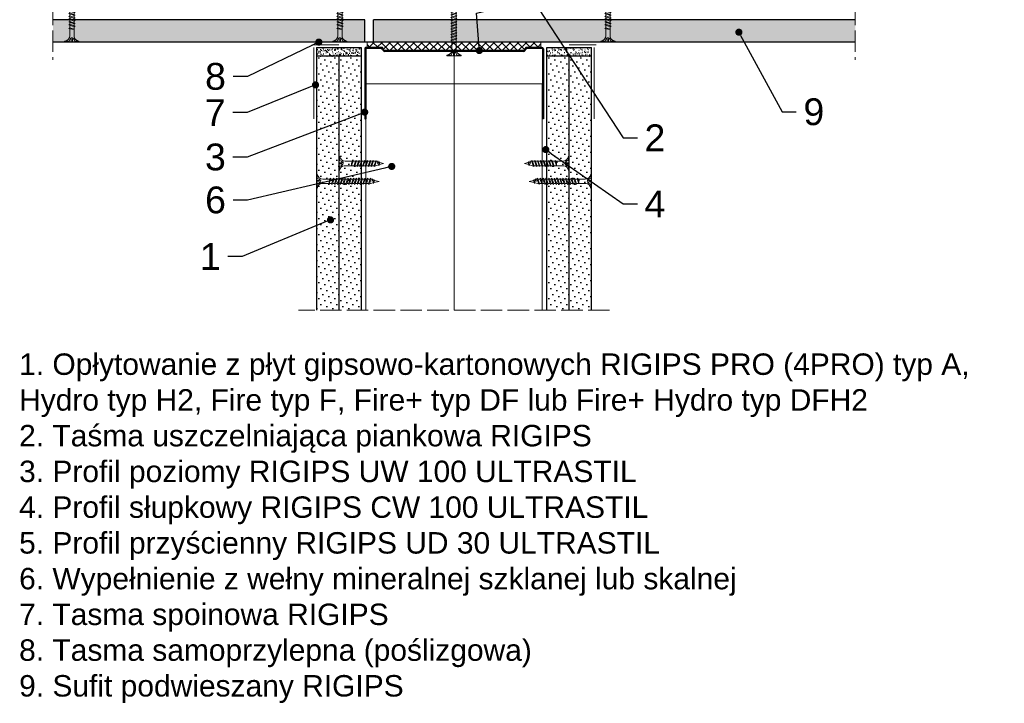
# Model space of a CAD drawing. Header units: millimetres. Extents: x -641 to 2681, y 417 to 2915.
# Tile 13 of 18: x 2130 to 2681, y 417 to 800. Entities that reach past the tile are written whole.
import ezdxf
from ezdxf import colors
from ezdxf.entities.mleader import LeaderData, LeaderLine
from ezdxf.math import Vec2, Vec3

# ---------------------------------------------------------------- set-up
doc = ezdxf.new("R2010")
doc.units = ezdxf.units.MM
doc.linetypes.add('ACAD_ISO02W100', pattern=[15, 12, -3])
for name, color, linetype, lineweight in [('_ISOVER WELNA', 7, 'BATTING', 9), ('_RIGIPS AKCESORIA', 7, 'Continuous', 18), ('_RIGIPS G-K', 7, 'Continuous', 25), ('_RIGIPS PROFIL', 7, 'Continuous', 18), ('KRESKOWANIE', 7, 'Continuous', 9), ('opisy', 7, 'Continuous', 9), ('PRZERYWANA', 7, 'ACAD_ISO02W100', 9)]:
    doc.layers.add(name, color=color, linetype=linetype, lineweight=lineweight)
doc.styles.get("Standard").update_dxf_attribs({"font": 'arial.ttf'})
doc.linetypes.add('BATTING', pattern='A,0.00254,-2.54,[134,ltypeshp.shx,S=2.54,R=0,X=-2.54,Y=0],-5.08,[134,ltypeshp.shx,S=2.54,R=180,X=2.54,Y=0],-2.54', length=10.16254)
pattern_1 = [(225, (-553.889, -221.9974), (1.122532, -3.367596), [0, -3.175])]
pattern_2 = [(225, (-556.889, -221.9974), (1.122532, -3.367596), [0, -3.175])]

# ---------------------------------------------------------------- blocks, each defined once
blk = doc.blocks.new('UW 100 ULTRASTIL')
h = blk.add_hatch()
h.set_pattern_fill('ANSI31', color=256, scale=0.5, style=0)
h.paths.add_polyline_path([(166.82, 2.35), (89.14, 2.35, 0.286951), (88.24, 1.79), (87.91, 1.11, -0.286951), (87.01, 0.55), (78.78, 0.55, -0.414214), (78.53, 0.8), (78.53, 40), (77.98, 40), (77.98, 0.8, 0.414214), (78.78, 0), (87.35, 0, 0.286951), (88.25, 0.56), (88.58, 1.24, -0.286951), (89.48, 1.8), (166.48, 1.8, -0.286951), (167.38, 1.24), (167.71, 0.56, 0.286951), (168.61, 0), (177.18, 0, 0.414214), (177.98, 0.8), (177.98, 40), (177.43, 40), (177.43, 0.8, -0.414214), (177.18, 0.55), (168.95, 0.55, -0.286951), (168.05, 1.11), (167.72, 1.79, 0.286951)])
for p, q in [((77.98, 0.8), (77.98, 40)), ((77.98, 40), (78.53, 40)), ((78.53, 0.8), (78.53, 40)), ((177.43, 0.8), (177.43, 40)), ((177.98, 40), (177.43, 40)), ((177.98, 0.8), (177.98, 40)), ((78.78, 0.55), (87.01, 0.55)), ((78.78, 0), (87.35, 0)), ((87.91, 1.11), (88.24, 1.79)), ((88.25, 0.56), (88.58, 1.24)), ((89.14, 2.35), (166.82, 2.35)), ((89.48, 1.8), (166.48, 1.8)), ((167.71, 0.56), (167.38, 1.24)), ((168.05, 1.11), (167.72, 1.79)), ((168.61, 0), (177.18, 0)), ((168.95, 0.55), (177.18, 0.55))]:
    blk.add_line(p, q)
for centre, radius, start, end in [((78.78, 0.8), 0.8, 180, 270), ((78.78, 0.8), 0.25, 180, 270), ((87.01, 1.55), 1, 270, 334.0435), ((87.35, 1), 1, 270, 334.0435), ((89.14, 1.35), 1, 90, 154.0435), ((89.48, 0.8), 1, 90, 154.0435), ((166.48, 0.8), 1, 25.9565, 90), ((166.82, 1.35), 1, 25.9565, 90), ((168.61, 1), 1, 205.9565, 270), ((168.95, 1.55), 1, 205.9565, 270), ((177.18, 0.8), 0.8, 270, 0), ((177.18, 0.8), 0.25, 270, 0)]:
    blk.add_arc(centre, radius, start, end)
blk = doc.blocks.new('TN 25')
at = {"layer": '_RIGIPS AKCESORIA'}
for p, q in [((0, -0.84), (0, 7.16)), ((0, 7.16), (0.46, 7.16)), ((0.46, 7.16), (0.46, 4.78)), ((0.46, 4.78), (0, 4.78)), ((0, 3.5), (1.77, 3.5)), ((0, 2.83), (1.77, 2.83)), ((0.46, 1.64), (0, 1.64)), ((0.46, -0.84), (0.46, 1.64)), ((1.77, 3.5), (1.77, 4.2)), ((1.77, 2.83), (1.77, 2.18)), ((3.02, 4.46), (8.47, 4.46)), ((7.49, 2.01), (3.55, 2.01)), ((7.12, 4.46), (7.12, 3.18)), ((8.03, 2.01), (7.12, 4.46)), ((7.12, 3.18), (7.65, 1.53)), ((7.65, 1.53), (8.03, 2.01)), ((9.41, 2.01), (8.03, 2.01)), ((8.47, 4.46), (8.79, 5)), ((9.61, 1.51), (8.47, 4.46)), ((8.79, 5), (9.93, 2.01)), ((9, 4.46), (10.1, 4.46)), ((9.93, 2.01), (9.61, 1.51)), ((11.04, 2.01), (9.93, 2.01)), ((10.1, 4.46), (10.41, 5)), ((11.23, 1.51), (10.1, 4.46)), ((10.41, 5), (11.56, 2.01)), ((10.62, 4.46), (11.67, 4.46)), ((11.56, 2.01), (11.23, 1.51)), ((12.61, 2.01), (11.56, 2.01)), ((11.67, 4.46), (11.99, 5)), ((12.81, 1.51), (11.67, 4.46)), ((11.99, 5), (13.14, 2.01)), ((12.2, 4.46), (13.21, 4.46)), ((13.14, 2.01), (12.81, 1.51)), ((14.15, 2.01), (13.14, 2.01)), ((13.21, 4.46), (13.52, 5)), ((14.34, 1.51), (13.21, 4.46)), ((13.52, 5), (14.67, 2.01)), ((13.73, 4.46), (14.8, 4.46)), ((14.67, 2.01), (14.34, 1.51)), ((15.74, 2.01), (14.67, 2.01)), ((14.8, 4.46), (15.12, 5)), ((15.94, 1.51), (14.8, 4.46)), ((15.12, 5), (16.26, 2.01)), ((15.33, 4.46), (16.42, 4.46)), ((16.26, 2.01), (15.94, 1.51)), ((17.36, 2.01), (16.26, 2.01)), ((16.42, 4.46), (16.73, 5)), ((17.55, 1.51), (16.42, 4.46)), ((16.73, 5), (17.88, 2.01)), ((16.94, 4.46), (17.99, 4.46)), ((17.88, 2.01), (17.55, 1.51)), ((18.93, 2.01), (17.88, 2.01)), ((17.99, 4.46), (18.31, 5)), ((19.13, 1.51), (17.99, 4.46)), ((18.31, 5), (19.45, 2.01)), ((18.52, 4.46), (19.68, 4.46)), ((19.45, 2.01), (19.13, 1.51)), ((19.45, 2.01), (20.62, 2.01)), ((19.68, 4.46), (20, 5)), ((20.82, 1.51), (19.68, 4.46)), ((20, 5), (21.14, 2.01)), ((20.21, 4.46), (20.7, 4.46)), ((20.7, 4.46), (22.28, 3.98)), ((21.14, 2.01), (20.82, 1.51)), ((21.14, 2.01), (21.81, 2.12)), ((21.85, 1.83), (21.67, 3.28)), ((21.67, 3.28), (22.14, 2.4)), ((22.14, 2.4), (21.85, 1.83)), ((22.7, 2.36), (22.14, 2.4)), ((22.28, 3.98), (22.56, 4.37)), ((22.7, 2.36), (22.28, 3.98)), ((22.56, 4.37), (23.03, 2.71)), ((23.03, 2.71), (22.7, 2.36)), ((22.71, 3.85), (25, 3.24)), ((25, 3.24), (23.03, 2.71)), ((0, -0.84), (0.46, -0.84))]:
    blk.add_line(p, q, dxfattribs=at)
for centre, major_axis, ratio, start_param, end_param in [((3.09, 7.67), (0.17, 3.2), 0.826134, 1.773653, 3.180586), ((-0.04, 0.9), (0, 3.93), 0.848176, -0.720942, -0.151112), ((3.37, -1.57), (0.28, 3.57), 0.832181, 0.035984, 1.430787), ((-2.73, 15.91), (0, 14.76), 0.848176, 3.399396, 3.475072), ((0.59, 4.62), (0, 2.81), 0.848176, 3.475072, 3.862535), ((1.66, 3.18), (0, 0.895), 0.848176, -1.552777, -0.720942), ((1.66, 3.18), (0, 0.895), 0.848176, 3.862535, 4.730408)]:
    blk.add_ellipse(centre, major_axis=major_axis, ratio=ratio, start_param=start_param, end_param=end_param, dxfattribs=at)
blk = doc.blocks.new('TN 35')
at = {"layer": '_RIGIPS AKCESORIA'}
for p, q in [((0, -0.84), (0, 7.16)), ((0, 7.16), (0.46, 7.16)), ((0.46, 7.16), (0.46, 4.78)), ((0.46, 4.78), (0, 4.78)), ((0, 3.5), (1.77, 3.5)), ((0, 2.83), (1.77, 2.83)), ((0.46, 1.64), (0, 1.64)), ((0.46, -0.84), (0.46, 1.64)), ((1.77, 3.5), (1.77, 4.2)), ((1.77, 2.83), (1.77, 2.18)), ((3.02, 4.46), (8.47, 4.46)), ((7.49, 2.01), (3.55, 2.01)), ((7.12, 4.46), (7.12, 3.18)), ((8.03, 2.01), (7.12, 4.46)), ((7.12, 3.18), (7.65, 1.53)), ((7.65, 1.53), (8.03, 2.01)), ((9.41, 2.01), (8.03, 2.01)), ((8.47, 4.46), (8.79, 5)), ((9.61, 1.51), (8.47, 4.46)), ((8.79, 5), (9.93, 2.01)), ((9, 4.46), (10.1, 4.46)), ((9.93, 2.01), (9.61, 1.51)), ((11.04, 2.01), (9.93, 2.01)), ((10.1, 4.46), (10.41, 5)), ((11.23, 1.51), (10.1, 4.46)), ((10.41, 5), (11.56, 2.01)), ((10.62, 4.46), (11.67, 4.46)), ((11.56, 2.01), (11.23, 1.51)), ((12.61, 2.01), (11.56, 2.01)), ((11.67, 4.46), (11.99, 5)), ((12.81, 1.51), (11.67, 4.46)), ((11.99, 5), (13.14, 2.01)), ((12.2, 4.46), (13.21, 4.46)), ((13.14, 2.01), (12.81, 1.51)), ((14.15, 2.01), (13.14, 2.01)), ((13.21, 4.46), (13.52, 5)), ((14.34, 1.51), (13.21, 4.46)), ((13.52, 5), (14.67, 2.01)), ((13.73, 4.46), (14.8, 4.46)), ((14.67, 2.01), (14.34, 1.51)), ((15.74, 2.01), (14.67, 2.01)), ((14.8, 4.46), (15.12, 5)), ((15.94, 1.51), (14.8, 4.46)), ((15.12, 5), (16.26, 2.01)), ((15.33, 4.46), (16.42, 4.46)), ((16.26, 2.01), (15.94, 1.51)), ((17.36, 2.01), (16.26, 2.01)), ((16.42, 4.46), (16.73, 5)), ((17.55, 1.51), (16.42, 4.46)), ((16.73, 5), (17.88, 2.01)), ((16.94, 4.46), (17.99, 4.46)), ((17.88, 2.01), (17.55, 1.51)), ((18.93, 2.01), (17.84, 2.01)), ((17.99, 4.46), (18.31, 5)), ((19.13, 1.51), (17.99, 4.46)), ((18.31, 5), (19.45, 2.01)), ((18.52, 4.46), (19.57, 4.46)), ((19.45, 2.01), (19.13, 1.51)), ((20.51, 2.01), (19.41, 2.01)), ((19.57, 4.46), (19.88, 5)), ((20.7, 1.51), (19.57, 4.46)), ((19.88, 5), (21.03, 2.01)), ((20.09, 4.46), (21.14, 4.46)), ((21.03, 2.01), (20.7, 1.51)), ((22.08, 2.01), (20.99, 2.01)), ((21.14, 4.46), (21.46, 5)), ((22.28, 1.51), (21.14, 4.46)), ((21.46, 5), (22.6, 2.01)), ((21.67, 4.46), (22.72, 4.46)), ((22.6, 2.01), (22.28, 1.51)), ((23.66, 2.01), (22.56, 2.01)), ((22.72, 4.46), (23.03, 5)), ((23.85, 1.51), (22.72, 4.46)), ((23.03, 5), (24.18, 2.01)), ((23.24, 4.46), (24.29, 4.46)), ((24.18, 2.01), (23.85, 1.51)), ((25.23, 2.01), (24.14, 2.01)), ((24.29, 4.46), (24.61, 5)), ((25.43, 1.51), (24.29, 4.46)), ((24.61, 5), (25.75, 2.01)), ((24.81, 4.46), (25.87, 4.46)), ((25.75, 2.01), (25.43, 1.51)), ((26.81, 2.01), (25.71, 2.01)), ((25.87, 4.46), (26.18, 5)), ((27, 1.51), (25.87, 4.46)), ((26.18, 5), (27.33, 2.01)), ((26.39, 4.46), (27.44, 4.46)), ((27.33, 2.01), (27, 1.51)), ((28.38, 2.01), (27.33, 2.01)), ((27.44, 4.46), (27.76, 5)), ((28.58, 1.51), (27.44, 4.46)), ((27.76, 5), (28.9, 2.01)), ((27.96, 4.46), (29.13, 4.46)), ((28.9, 2.01), (28.58, 1.51)), ((28.9, 2.01), (30.07, 2.01)), ((29.13, 4.46), (29.45, 5)), ((30.27, 1.51), (29.13, 4.46)), ((29.45, 5), (30.59, 2.01)), ((29.65, 4.46), (30.15, 4.46)), ((30.15, 4.46), (31.73, 3.98)), ((30.59, 2.01), (30.27, 1.51)), ((30.59, 2.01), (31.26, 2.12)), ((31.3, 1.83), (31.12, 3.28)), ((31.12, 3.28), (31.59, 2.4)), ((31.59, 2.4), (31.3, 1.83)), ((32.15, 2.36), (31.59, 2.4)), ((31.73, 3.98), (32.01, 4.37)), ((32.15, 2.36), (31.73, 3.98)), ((32.01, 4.37), (32.48, 2.71)), ((32.48, 2.71), (32.15, 2.36)), ((32.16, 3.85), (35, 3.24)), ((35, 3.24), (32.48, 2.71)), ((0, -0.84), (0.46, -0.84))]:
    blk.add_line(p, q, dxfattribs=at)
for centre, major_axis, ratio, start_param, end_param in [((3.09, 7.67), (0.17, 3.2), 0.826134, 1.773653, 3.180586), ((-0.04, 0.9), (0, 3.93), 0.848176, -0.720942, -0.151112), ((3.37, -1.57), (0.28, 3.57), 0.832181, 0.035984, 1.430787), ((-2.73, 15.91), (0, 14.76), 0.848176, 3.399396, 3.475072), ((0.59, 4.62), (0, 2.81), 0.848176, 3.475072, 3.862535), ((1.66, 3.18), (0, 0.895), 0.848176, -1.552777, -0.720942), ((1.66, 3.18), (0, 0.895), 0.848176, 3.862535, 4.730408)]:
    blk.add_ellipse(centre, major_axis=major_axis, ratio=ratio, start_param=start_param, end_param=end_param, dxfattribs=at)
blk = doc.blocks.new('_Dot')
at = {"color": 0, "linetype": 'ByBlock', "lineweight": -2}
blk.add_line((-0.5, 0), (-1, 0), dxfattribs=at)
at = {"color": 0, "linetype": 'ByBlock', "const_width": 0.5}
blk.add_lwpolyline([(-0.25, 0, 1), (0.25, 0, 1)], format="xyb", close=True, dxfattribs=at)

msp = doc.modelspace()

# ---------------------------------------------------------------- hatches: boundary and pattern name
at = {"layer": '_RIGIPS G-K'}
h = msp.add_hatch(dxfattribs=at)
h.set_pattern_fill('AR-SAND', color=256, scale=0.05, angle=180, style=0)
h.set_pattern_definition([(217.5, (4648.6608, 1910.1382), (0.0800016, -2.4470662), [0, -1.9304, 0, -2.159, 0, -2.06375]), (187.5, (4648.6608, 1910.1382), (-2.2476164, -3.5841255), [0, -1.0414, 0, -1.7399, 0, -0.66675]), (147.5, (4650.223, 1910.1382), (-3.9549619, -0.007186), [0, -0.635, 0, -2.286, 0, -2.9845]), (137.5, (4650.223, 1910.1382), (-3.8177823, -1.1146466), [0, -0.3175, 0, -1.4986, 0, -1.7145])])
h.paths.add_polyline_path([(2296.39, 779.07), (2321.39, 779.07), (2321.39, 784.07), (2296.39, 784.07)])
h = msp.add_hatch(dxfattribs=at)
h.set_pattern_fill('AR-SAND', color=256, scale=0.05, angle=180, style=0)
h.set_pattern_definition([(217.5, (4651.6608, 1910.1382), (0.0800016, -2.4470662), [0, -1.9304, 0, -2.159, 0, -2.06375]), (187.5, (4651.6608, 1910.1382), (-2.2476164, -3.5841255), [0, -1.0414, 0, -1.7399, 0, -0.66675]), (147.5, (4653.223, 1910.1382), (-3.9549619, -0.007186), [0, -0.635, 0, -2.286, 0, -2.9845]), (137.5, (4653.223, 1910.1382), (-3.8177823, -1.1146466), [0, -0.3175, 0, -1.4986, 0, -1.7145])])
h.paths.add_polyline_path([(2425.39, 779.07), (2450.39, 779.07), (2450.39, 784.07), (2425.39, 784.07)])
h = msp.add_hatch(dxfattribs=at)
h.set_pattern_fill('DOTS', color=256, scale=2, angle=225, style=0)
h.set_pattern_definition(pattern_2)
h.paths.add_polyline_path([(2296.39, 637.07), (2308.89, 637.07), (2308.89, 779.07), (2296.39, 779.07)])
h = msp.add_hatch(dxfattribs=at)
h.set_pattern_fill('DOTS', color=256, scale=2, angle=225, style=0)
h.set_pattern_definition(pattern_2)
h.paths.add_polyline_path([(2308.89, 637.07), (2321.39, 637.07), (2321.39, 779.07), (2308.89, 779.07)])
h = msp.add_hatch(dxfattribs=at)
h.set_pattern_fill('DOTS', color=256, scale=2, angle=225, style=0)
h.set_pattern_definition(pattern_1)
h.paths.add_polyline_path([(2425.39, 637.07), (2437.89, 637.07), (2437.89, 779.07), (2425.39, 779.07)])
h = msp.add_hatch(dxfattribs=at)
h.set_pattern_fill('DOTS', color=256, scale=2, angle=225, style=0)
h.set_pattern_definition(pattern_1)
h.paths.add_polyline_path([(2437.89, 637.07), (2450.39, 637.07), (2450.39, 779.07), (2437.89, 779.07)])
at = {"layer": 'KRESKOWANIE'}
h = msp.add_hatch(dxfattribs=at)
h.set_pattern_fill('DOTS', color=256, scale=2, angle=225, style=0)
h.set_pattern_definition([(225, (1829.7393, -954.8493), (1.122532, -3.367596), [0, -3.175])])
h.paths.add_polyline_path([(2323.39, 787.07), (2323.39, 799.57), (2148.89, 799.57), (2148.89, 787.07)])
h.paths.add_polyline_path([(2328.39, 799.57), (2328.39, 787.07), (2597.89, 787.07), (2597.89, 799.57)])
h = msp.add_hatch(dxfattribs=at)
h.set_pattern_fill('ANSI37', color=256, angle=270, style=0)
h.set_pattern_definition([(315, (4324.1608, 2221.199), (2.245064, 2.245064), []), (45, (4324.1608, 2221.199), (-2.245064, 2.245064), [])])
h.paths.add_polyline_path([(2333.66, 783.51), (2333.99, 782.83, 0.286951), (2334.89, 782.27), (2411.88, 782.27, 0.286951), (2412.78, 782.83), (2413.11, 783.51, -0.286951), (2414.01, 784.07), (2421.99, 784.07), (2421.99, 787.07), (2324.79, 787.07), (2324.79, 784.07), (2332.76, 784.07, -0.286951)])

# ---------------------------------------------------------------- linework, layer by layer
at = {"layer": '_ISOVER WELNA', "ltscale": 4.8}
msp.add_line((2373.39, 637.07), (2373.39, 781.72), dxfattribs=at)
at = {"layer": '_RIGIPS AKCESORIA'}
for p, q in [((2308.89, 785.57), (2293.89, 785.57)), ((2294.89, 784.07), (2294.89, 744.07)), ((2437.89, 785.57), (2452.89, 785.57)), ((2451.89, 784.07), (2451.89, 744.07))]:
    msp.add_line(p, q, dxfattribs=at)
at = {"layer": '_RIGIPS G-K'}
for p, q in [((2323.39, 799.57), (2148.89, 799.57)), ((2323.39, 787.07), (2323.39, 799.57)), ((2597.89, 799.57), (2328.39, 799.57)), ((2328.39, 787.07), (2328.39, 799.57)), ((2597.89, 787.07), (2148.89, 787.07)), ((2296.39, 784.07), (2296.39, 637.07)), ((2296.39, 784.07), (2321.39, 784.07)), ((2321.39, 784.07), (2321.39, 637.07)), ((2425.39, 637.07), (2425.39, 784.07)), ((2425.39, 784.07), (2450.39, 784.07)), ((2450.39, 637.07), (2450.39, 784.07)), ((2321.39, 779.07), (2296.39, 779.07)), ((2308.89, 779.07), (2308.89, 637.07)), ((2450.39, 779.07), (2425.39, 779.07)), ((2437.89, 637.07), (2437.89, 779.07))]:
    msp.add_line(p, q, dxfattribs=at)
at = {"layer": '_RIGIPS PROFIL', "lineweight": 9}
for p, q in [((2323.99, 763.67), (2422.79, 763.67)), ((2323.99, 637.07), (2323.99, 763.67)), ((2422.79, 637.07), (2422.79, 763.67))]:
    msp.add_line(p, q, dxfattribs=at)
at = {"layer": 'KRESKOWANIE'}
for p, q in [((2324.79, 784.07), (2324.79, 787.07)), ((2421.99, 784.07), (2421.99, 787.07))]:
    msp.add_line(p, q, dxfattribs=at)
at = {"layer": 'PRZERYWANA'}
for p, q in [((2148.89, 838.57), (2148.89, 777.07)), ((2597.89, 838.57), (2597.89, 777.07)), ((2460.39, 637.07), (2286.39, 637.07))]:
    msp.add_line(p, q, dxfattribs=at)

# ---------------------------------------------------------------- block references
for name, p, rotation in [('TN 35', (2376.55, 779.3), 90), ('UW 100 ULTRASTIL', (2501.37, 784.07), 180)]:
    msp.add_blockref(name, p, dxfattribs=dict(rotation=rotation))
at = {"layer": '_RIGIPS AKCESORIA', "xscale": -1}
for name, p, rotation in [('TN 25', (2156.31, 787.07), 270), ('TN 25', (2306.31, 787.07), 270), ('TN 25', (2456.31, 787.07), 270), ('TN 25', (2308.89, 722.31), 180), ('TN 35', (2296.39, 712.31), 180)]:
    msp.add_blockref(name, p, dxfattribs=dict(at, rotation=rotation))
at = {"layer": '_RIGIPS AKCESORIA', "rotation": 180}
for name, p in [('TN 25', (2437.89, 722.31)), ('TN 35', (2450.39, 712.31))]:
    msp.add_blockref(name, p, dxfattribs=at)

# ---------------------------------------------------------------- texts
at = {"insert": (2129.98, 612.76), "char_height": 12, "width": 553.0758, "attachment_point": 1}
msp.add_mtext('1. Opłytowanie z płyt gipsowo-kartonowych RIGIPS PRO (4PRO) typ A, Hydro typ H2, Fire typ F, Fire+ typ DF lub Fire+ Hydro typ DFH2\\P2. Taśma uszczelniająca piankowa RIGIPS\\P3. Profil poziomy RIGIPS UW 100 ULTRASTIL\\P4. Profil słupkowy RIGIPS CW 100 ULTRASTIL\\P5. Profil przyścienny RIGIPS UD 30 ULTRASTIL\\P6. Wypełnienie z wełny mineralnej szklanej lub skalnej\\P7. Tasma spoinowa RIGIPS\\P8. Tasma samoprzylepna (poślizgowa)\\P9. Sufit podwieszany RIGIPS', dxfattribs=at)

# ---------------------------------------------------------------- leaders
at = {"layer": 'opisy'}
ml = msp.add_multileader_mtext('Standard', dxfattribs=at)
ml.set_content('2', color=256)
ml.set_leader_properties()
ml.set_arrow_properties(name='DOT')
ml.build(insert=Vec2(0, 0))
ctx = ml.context
ctx.base_point, ctx.char_height, ctx.landing_gap_size, ctx.plane_origin = Vec3(2475.98, 733.46), 15, 4, Vec3(2420.6, 784.69)
notes = []
notes.append((ctx, [(0, (1, 1, 0), (2467.98, 733.46), (1, 0), 8, [(2, [(2387.53, 782.27), (2385.89, 803.29), (2417.49, 810.79)], 0, [])])]))
ctx.mtext.insert, ctx.mtext.flow_direction = Vec3(2479.98, 740.96), 5
ml = msp.add_multileader_mtext('Standard', dxfattribs=at)
ml.set_content('9', color=256)
ml.set_leader_properties()
ml.set_arrow_properties(name='DOT')
ml.build(insert=Vec2(0, 0))
ctx = ml.context
ctx.base_point, ctx.char_height, ctx.landing_gap_size, ctx.plane_origin = Vec3(2564.94, 747.92), 15, 4, Vec3(2532.79, 792.57)
notes.append((ctx, [(0, (1, 1, 0), (2556.94, 747.92), (1, 0), 8, [(0, [(2532.79, 792.57)], 0, [])])]))
ctx.mtext.insert, ctx.mtext.flow_direction = Vec3(2568.94, 755.55), 5
ml = msp.add_multileader_mtext('Standard', dxfattribs=at)
ml.set_content('8', color=256)
ml.set_leader_properties()
ml.set_arrow_properties(name='DOT')
ml.build(insert=Vec2(0, 0))
ctx = ml.context
ctx.base_point, ctx.char_height, ctx.landing_gap_size, ctx.plane_origin = Vec3(2231.83, 767.73), 15, 4, Vec3(2297.72, 787.03)
ctx.text_align_type = 2
notes.append((ctx, [(0, (1, 1, 0), (2257.71, 767.73), (-1, 0), 8, [(0, [(2297.72, 787.03)], 0, [])])]))
ctx.mtext.insert, ctx.mtext.alignment, ctx.mtext.flow_direction = Vec3(2245.71, 775.36), 3, 5
ml = msp.add_multileader_mtext('Standard', dxfattribs=at)
ml.set_content('7', color=256)
ml.set_leader_properties()
ml.set_arrow_properties(name='DOT')
ml.build(insert=Vec2(0, 0))
ctx = ml.context
ctx.base_point, ctx.char_height, ctx.landing_gap_size, ctx.plane_origin = Vec3(2231.88, 747.57), 15, 4, Vec3(2295.86, 763.08)
ctx.text_align_type = 2
notes.append((ctx, [(0, (1, 1, 0), (2257.59, 747.57), (-1, 0), 8, [(0, [(2295.86, 763.08)], 0, [])])]))
ctx.mtext.insert, ctx.mtext.alignment, ctx.mtext.flow_direction = Vec3(2245.59, 755.07), 3, 5
ml = msp.add_multileader_mtext('Standard', dxfattribs=at)
ml.set_content('3', color=256)
ml.set_leader_properties()
ml.set_arrow_properties(name='DOT')
ml.build(insert=Vec2(0, 0))
ctx = ml.context
ctx.base_point, ctx.char_height, ctx.landing_gap_size, ctx.plane_origin = Vec3(2231.85, 722.62), 15, 4, Vec3(2295.78, 747.83)
ctx.text_align_type = 2
notes.append((ctx, [(0, (1, 1, 0), (2257.67, 722.62), (-1, 0), 8, [(0, [(2323.39, 747.83)], 0, [])])]))
ctx.mtext.insert, ctx.mtext.alignment, ctx.mtext.flow_direction = Vec3(2245.67, 730.25), 3, 5
ml = msp.add_multileader_mtext('Standard', dxfattribs=at)
ml.set_content('4', color=256)
ml.set_leader_properties()
ml.set_arrow_properties(name='DOT')
ml.build(insert=Vec2(0, 0))
ctx = ml.context
ctx.base_point, ctx.char_height, ctx.landing_gap_size, ctx.plane_origin = Vec3(2475.98, 696.44), 15, 4, Vec3(2436.71, 726.87)
notes.append((ctx, [(0, (1, 1, 0), (2467.98, 696.44), (1, 0), 8, [(0, [(2424.74, 726.87)], 0, [])])]))
ctx.mtext.insert, ctx.mtext.flow_direction = Vec3(2479.98, 703.94), 5
ml = msp.add_multileader_mtext('Standard', dxfattribs=at)
ml.set_content('6', color=256)
ml.set_leader_properties()
ml.set_arrow_properties(name='DOT')
ml.build(insert=Vec2(0, 0))
ctx = ml.context
ctx.base_point, ctx.char_height, ctx.landing_gap_size, ctx.plane_origin = Vec3(2231.82, 698.58), 15, 4, Vec3(2338.51, 717.44)
ctx.text_align_type = 2
notes.append((ctx, [(0, (1, 1, 0), (2257.72, 698.58), (-1, 0), 8, [(0, [(2338.51, 717.44)], 0, [])])]))
ctx.mtext.insert, ctx.mtext.alignment, ctx.mtext.flow_direction = Vec3(2245.72, 706.21), 3, 5
ml = msp.add_multileader_mtext('Standard', dxfattribs=at)
ml.set_content('1', color=256)
ml.set_leader_properties()
ml.set_arrow_properties(name='DOT')
ml.build(insert=Vec2(0, 0))
ctx = ml.context
ctx.base_point, ctx.char_height, ctx.landing_gap_size, ctx.plane_origin = Vec3(2233.28, 667), 15, 4, Vec3(2304.26, 687.5)
ctx.text_align_type = 2
notes.append((ctx, [(0, (1, 1, 0), (2254.8, 667), (-1, 0), 8, [(0, [(2304.26, 687.5)], 0, [])])]))
ctx.mtext.insert, ctx.mtext.alignment, ctx.mtext.flow_direction = Vec3(2242.8, 674.5), 3, 5
for ctx, leaders in notes:
    for number, flags, end, landing, length, lines in leaders:
        leader = LeaderData()
        leader.index, (leader.has_last_leader_line, leader.has_dogleg_vector, leader.attachment_direction) = number, flags
        leader.last_leader_point, leader.dogleg_vector, leader.dogleg_length = Vec3(end), Vec3(landing), length
        for number, points, colour, breaks in lines:
            line = LeaderLine()
            line.index, line.vertices, line.color, line.breaks = number, Vec3.list(points), colors.encode_raw_color(colour), breaks
            leader.lines.append(line)
        ctx.leaders.append(leader)

doc.saveas('drawing.dxf')
